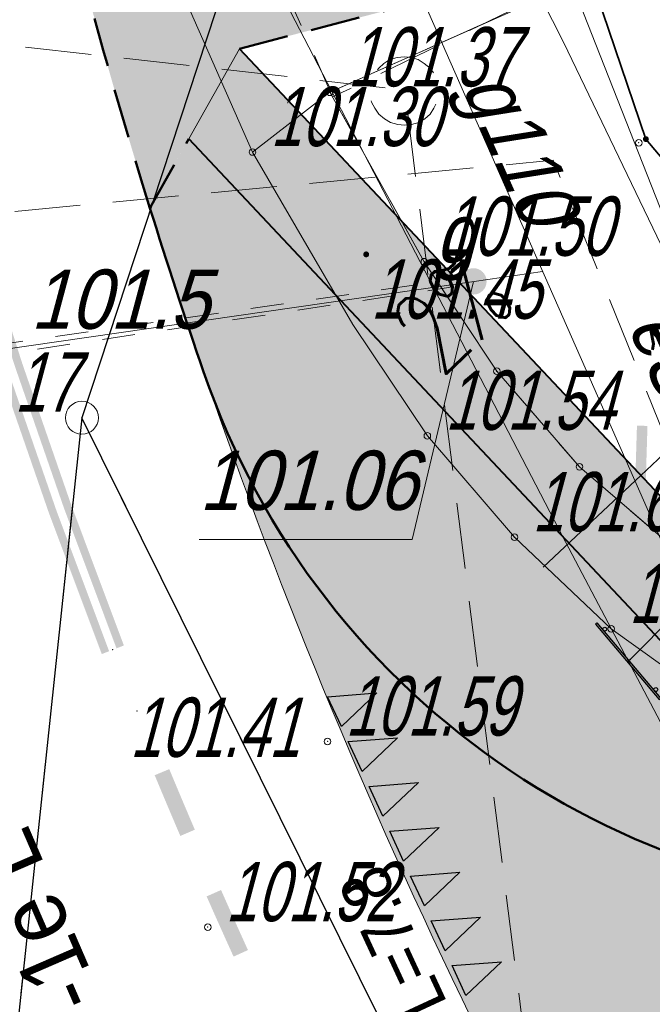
# Model space of a CAD drawing. Extents: x 6530721 to 6531385, y 5978377 to 5979143.
# Tile 91 of 146: x 6530906.48 to 6530916.1, y 5978875.27 to 5978890.22. Entities that reach past the tile are written whole.
import ezdxf

# ---------------------------------------------------------------- set-up
doc = ezdxf.new("R2010")
doc.units = 0
for name, pattern in [('AB_rokocin 2014-08-13 AC2004$0$0.5_0.5', [1, 0.5, -0.5]), ('AB_rokocin 2014-08-13 AC2004$0$1.0_0.5', [1.5, 1, -0.5]), ('AB_rokocin 2014-08-13 AC2004$0$l217_500', [2, 1.5, -0.5]), ('AB_rokocin 2014-08-13 AC2004$0$l219_500', [0]), ('AB_rokocin 2014-08-13 AC2004$0$L_0_04', [1.5, 1, -0.5]), ('AB_rokocin 2014-08-13 AC2004$0$mz1.0_0.5', [1.5, 1, -0.5]), ('DASHED2', [0.375, 0.25, -0.125])]:
    doc.linetypes.add(name, pattern=pattern)
for name, color, linetype, lineweight in [('AB-chodnik obrzeża', 30, 'Continuous', 40), ('AB-krawężnik', 7, 'Continuous', 50), ('AB-krawężnik obniżony', 34, 'DASHED2', 50), ('AB-pomocnicza', 7, 'Continuous', 15), ('AB-wymiarowa', 7, 'Continuous', 30), ('AB-wyp.chodnik kostka betonowa', 50, 'Continuous', 15), ('AB-wyp.zieleń', 71, 'Continuous', 18), ('AB-wyp.zjazd BA', 254, 'Continuous', 15), ('AB-wyp.zjazd kostka betonowa', 191, 'Continuous', 15), ('AB-zjazd krawędzie', 130, 'Continuous', 18), ('AB_rokocin 2014-08-13 AC2004$0$202-Punkt graniczny stabilizowany trwale', 7, 'Continuous', 18), ('AB_rokocin 2014-08-13 AC2004$0$217-Granica konturu klasyfikcyjnego', 7, 'Continuous', 18), ('AB_rokocin 2014-08-13 AC2004$0$219-Linia granicy', 7, 'Continuous', 18), ('AB_rokocin 2014-08-13 AC2004$0$asf', 9, 'Continuous', 18), ('AB_rokocin 2014-08-13 AC2004$0$chodnik (powierzchnia)', 7, 'Continuous', 18), ('AB_rokocin 2014-08-13 AC2004$0$kółeczka', 1, 'Continuous', 18), ('AB_rokocin 2014-08-13 AC2004$0$ogrodzenie trwałe (linia)', 7, 'Continuous', 18), ('AB_rokocin 2014-08-13 AC2004$0$przepust (powierzchnia)', 7, 'Continuous', 18), ('AB_rokocin 2014-08-13 AC2004$0$przewód elektroenergetyczny - projektowany (linia)-SE', 7, 'Continuous', 18), ('AB_rokocin 2014-08-13 AC2004$0$przewód elektroenergetyczny - projektowany (linia)-SE-Atr1', 7, 'Continuous', 18), ('AB_rokocin 2014-08-13 AC2004$0$przewód gazowy (linia)-SG', 7, 'Continuous', 18), ('AB_rokocin 2014-08-13 AC2004$0$przewód gazowy (linia)-SG-Atr1', 7, 'Continuous', 18), ('AB_rokocin 2014-08-13 AC2004$0$przewód kanalizacyjny - projektowany (linia)-SK', 7, 'Continuous', 18), ('AB_rokocin 2014-08-13 AC2004$0$przewód telekomunikacyjny (linia)-STPOD', 7, 'Continuous', 18), ('AB_rokocin 2014-08-13 AC2004$0$przewód wodociągowy (linia)-SW', 7, 'Continuous', 18), ('AB_rokocin 2014-08-13 AC2004$0$punkt wysokościowy naturalny', 7, 'Continuous', 18), ('AB_rokocin 2014-08-13 AC2004$0$punkt wysokościowy naturalny-Atr2', 7, 'Continuous', 18), ('AB_rokocin 2014-08-13 AC2004$0$wysokosci_asfalt', 7, 'Continuous', 18), ('AB_rokocin 2014-08-13 AC2004$0$zasuwa (punkt)-SG', 7, 'Continuous', 18), ('AB_rokocin 2014-08-13 AC2004$0$zasuwa (punkt)-SG-Atr17', 7, 'Continuous', 18), ('AB_rokocin 2014-08-13 AC2004$0$zasuwa (punkt)-SG-Atr2', 7, 'Continuous', 18), ('asf', 7, 'Continuous', 18)]:
    doc.layers.add(name, color=color, linetype=linetype, lineweight=lineweight)
for name, color, linetype in [('gaOzPoziome', 7, 'Continuous'), ('gaPionowe', 7, 'Continuous'), ('zzz.gaHSDlugosc', 7, 'Continuous'), ('zzz.gaHSDodTekst', 7, 'Continuous'), ('zzz.gaHSKilometraz', 7, 'Continuous'), ('zzz.gaHSNazwa', 7, 'Continuous'), ('zzz.gaHSOpis', 7, 'Continuous'), ('zzz.gaHSStan', 7, 'Continuous'), ('zzz.gaHSTrasa', 7, 'Continuous')]:
    doc.layers.add(name, color=color, linetype=linetype)
doc.styles.add('2.5mm', font='simplex.shx', dxfattribs={"width": 0.7, "height": 1.25})
doc.styles.add('AB_rokocin 2014-08-13 AC2004$0$Standard', font='txt')
doc.styles.add('GA4-HS-TEXT', font='arial.ttf', dxfattribs={"width": 0.9})
doc.styles.get("Standard").update_dxf_attribs({"font": 'simplex.shx', "width": 0.75, "height": 1.25})
doc.linetypes.add('AB_rokocin 2014-08-13 AC2004$0$902-500', pattern='A,3.75,0,[1,ksztalty.shx,S=0.5,R=0,X=0,Y=0],3.75', length=7.5)
doc.dimstyles.new('BINIO-25', dxfattribs={"dimscale": 0.5, "dimtxt": 1.25, "dimasz": 2.13, "dimexe": 1.5, "dimexo": 2, "dimgap": 0.5, "dimtad": 1, "dimdec": 1, "dimrnd": 0.0005, "dimzin": 4, "dimdsep": 46, "dimtxsty": '2.5mm', "dimblk": 'ARCHTICK', "dimcen": -5, "dimdle": 1.07, "dimclrd": 256, "dimclre": 256, "dimclrt": 256, "dimaunit": 2, "dimazin": 0, "dimtfac": 1, "dimtdec": 1, "dimtmove": 0, "dimatfit": 3, "dimldrblk": 'NONE', "dimfxl": 1.5, "dimtolj": 1, "dimlwd": -1, "dimlwe": -1, "dimarcsym": 0})
doc.dimstyles.new('GA4-LEADER', dxfattribs={"dimtxt": 1, "dimasz": 1, "dimexe": 1, "dimexo": 1, "dimgap": 1, "dimtad": 1, "dimtxsty": 'Standard', "dimcen": 1, "dimadec": 0, "dimazin": 0, "dimtfac": 1, "dimtmove": 0, "dimatfit": 3, "dimfxl": 1, "dimarcsym": 0})

# ---------------------------------------------------------------- blocks, each defined once
blk = doc.blocks.new('_ArchTick')
at = {"color": 0, "linetype": 'ByBlock', "const_width": 0.15}
blk.add_lwpolyline([(-0.5, -0.5), (0.5, 0.5)], dxfattribs=at)
blk = doc.blocks.new('*D120')
at = {"layer": 'AB-wymiarowa'}
for p, q in [((6530915.921, 5978883.305), (6530918.275, 5978885.52)), ((6530915.546, 5978883.703), (6530916.435, 5978882.759)), ((6530914.439, 5978881.911), (6530915.921, 5978883.305)), ((6530914.454, 5978882.676), (6530915.342, 5978881.731))]:
    blk.add_line(p, q, dxfattribs=at)
at = {"layer": 'Defpoints', "color": 0}
for p in [(6530914.861, 5978884.432), (6530913.769, 5978883.404), (6530915.921, 5978883.305)]:
    blk.add_point(p, dxfattribs=at)
at = {"layer": 'AB-wymiarowa', "xscale": 1.065, "yscale": 1.065, "zscale": 1.065}
for p, rotation in [((6530915.921, 5978883.305), 43.2524379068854), ((6530914.828, 5978882.277), 223.2524379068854)]:
    blk.add_blockref('_ArchTick', p, dxfattribs=dict(at, rotation=rotation))
at = {"layer": 'AB-wymiarowa', "insert": (6530916.886, 5978885.415), "char_height": 1.25, "attachment_point": 5, "rotation": 43.2524, "style": '2.5mm'}
blk.add_mtext('\\A1;1.5', dxfattribs=at)
blk = doc.blocks.new('_None')
blk = doc.blocks.new('z.ga4.HSL-desc')
at = {"layer": 'zzz.gaHSDlugosc', "style": 'GA4-HS-TEXT', "width": 0.9}
blk.add_attdef('LENGTH', (6.026, 0.4), '', height=1, dxfattribs=at)
at = {"layer": 'zzz.gaHSDodTekst', "style": 'GA4-HS-TEXT', "width": 0.9, "flags": 1}
blk.add_attdef('ADDTEXT', (0, -2.744), '', height=1, dxfattribs=at)
at = {"layer": 'zzz.gaHSKilometraz', "style": 'GA4-HS-TEXT', "width": 0.9, "flags": 1}
blk.add_attdef('POSITION', (0, -5.695), '', height=1, dxfattribs=at)
at = {"layer": 'zzz.gaHSNazwa', "style": 'GA4-HS-TEXT', "width": 0.9}
blk.add_attdef('NAME', (0, 0.4), '', height=1, dxfattribs=at)
at = {"layer": 'zzz.gaHSStan', "style": 'GA4-HS-TEXT', "width": 0.9}
blk.add_attdef('STATE', (0, -1.356), '', height=1, dxfattribs=at)
at = {"layer": 'zzz.gaHSTrasa', "style": 'GA4-HS-TEXT', "width": 0.9, "flags": 1}
blk.add_attdef('ROUTE', (0, -4.27), '', height=1, dxfattribs=at)
blk = doc.blocks.new('gaVSPos')
blk.add_point((0, 0))
blk = doc.blocks.new('gaVSTVcolumn3')
at = {"color": 0, "linetype": 'ByBlock', "lineweight": -2}
for p, q in [((-750, -30), (750, -30)), ((-750, -60), (-750, -30)), ((-750, -60), (750, -60)), ((750, -60), (750, -30))]:
    blk.add_line(p, q, dxfattribs=at)
for centre in [(-600, 0), (600, 0)]:
    blk.add_circle(centre, 30, dxfattribs=at)
blk = doc.blocks.new('gaHSPos')
at = {"color": 0, "linetype": 'Continuous', "lineweight": 0}
blk.add_point((0, 0), dxfattribs=at)
blk = doc.blocks.new('AB_rokocin 2014-08-13 AC2004$0$WSP')
at = {"layer": 'AB_rokocin 2014-08-13 AC2004$0$kółeczka', "color": 0, "linetype": 'Continuous'}
blk.add_circle((0, 0), 0.1, dxfattribs=at)
blk = doc.blocks.new('AB_rokocin 2014-08-13 AC2004$0$PW01')
at = {"linetype": 'Continuous', "lineweight": 13}
h = blk.add_hatch(color=0, dxfattribs=at)
edge = h.paths.add_edge_path()
edge.add_arc((0, 0), 0.045, 0, 360)
blk = doc.blocks.new('AB_rokocin 2014-08-13 AC2004$0$US25')
at = {"linetype": 'Continuous', "lineweight": 0}
h = blk.add_hatch(color=0, dxfattribs=at)
edge = h.paths.add_edge_path()
edge.add_arc((0, 0), 0.2, 0, 360)
blk = doc.blocks.new('AB_rokocin 2014-08-13 AC2004$0$202')
at = {"color": 0, "linetype": 'Continuous', "lineweight": 0}
blk.add_circle((0, 0), 0.25, dxfattribs=at)
blk = doc.blocks.new('AB_rokocin 2014-08-13 AC2004')
at = {"layer": 'AB_rokocin 2014-08-13 AC2004$0$217-Granica konturu klasyfikcyjnego', "color": 3, "linetype": 'AB_rokocin 2014-08-13 AC2004$0$l217_500', "lineweight": 18, "flags": 128}
for points in [[(6530907.43, 5978884.18), (6530912.85, 5978900.63)], [(6530907.43, 5978884.18), (6530912.85, 5978900.63)], [(6530902.71, 5978839.64), (6530907.43, 5978884.18)], [(6530902.71, 5978839.64), (6530907.43, 5978884.18)], [(6530907.43, 5978884.18), (6530922.5, 5978853.8)], [(6530907.43, 5978884.18), (6530922.5, 5978853.8)]]:
    blk.add_lwpolyline(points, dxfattribs=at)
at = {"layer": 'AB_rokocin 2014-08-13 AC2004$0$219-Linia granicy', "color": 92, "linetype": 'AB_rokocin 2014-08-13 AC2004$0$l219_500', "lineweight": 30, "flags": 128}
for points in [[(6530912.85, 5978900.63), (6530907.43, 5978884.18)], [(6530912.85, 5978900.63), (6530907.43, 5978884.18)], [(6530907.43, 5978884.18), (6530902.71, 5978839.64)], [(6530907.43, 5978884.18), (6530902.71, 5978839.64)], [(6530922.5, 5978853.8), (6530907.43, 5978884.18)], [(6530922.5, 5978853.8), (6530907.43, 5978884.18)]]:
    blk.add_lwpolyline(points, dxfattribs=at)
at = {"layer": 'AB_rokocin 2014-08-13 AC2004$0$asf', "color": 252, "flags": 128}
blk.add_lwpolyline([(6530907.629, 5978893.648), (6530910.024, 5978888.214)], dxfattribs=at)
at = {"layer": 'AB_rokocin 2014-08-13 AC2004$0$asf', "color": 252, "linetype": 'AB_rokocin 2014-08-13 AC2004$0$L_0_04', "flags": 128}
blk.add_lwpolyline([(6530911.198, 5978889.121), (6530911.198, 5978889.121), (6530911.198, 5978889.121), (6530911.198, 5978889.121), (6530915.133, 5978890.876), (6530911.198, 5978889.121), (6530912.633, 5978886.549), (6530913.734, 5978884.886), (6530914.991, 5978883.436), (6530916.536, 5978882.107), (6530918.678, 5978880.46), (6530919.494, 5978879.74), (6530921.638, 5978879.207), (6530923.551, 5978878.843), (6530927.605, 5978878.547), (6530927.583, 5978877.141)], dxfattribs=at)
at = {"layer": 'AB_rokocin 2014-08-13 AC2004$0$asf', "color": 252, "linetype": 'Continuous', "flags": 128}
for points in [[(6530910.024, 5978888.214), (6530911.549, 5978885.593)], [(6530911.549, 5978885.593), (6530912.679, 5978883.906)], [(6530912.679, 5978883.906), (6530914.003, 5978882.365)], [(6530914.003, 5978882.365), (6530915.472, 5978880.975)], [(6530915.472, 5978880.975), (6530917.896, 5978879.238)]]:
    blk.add_lwpolyline(points, dxfattribs=at)
at = {"layer": 'AB_rokocin 2014-08-13 AC2004$0$chodnik (powierzchnia)', "color": 252, "linetype": 'AB_rokocin 2014-08-13 AC2004$0$mz1.0_0.5', "lineweight": 18, "flags": 128}
blk.add_lwpolyline([(6530915.57, 5978891.15), (6530911.24, 5978889.05), (6530909.15, 5978893.78), (6530915.03, 5978895.24), (6530916.58, 5978896.55), (6530917.15, 5978898.01), (6530916.96, 5978899.11), (6530915.55, 5978906.99)], dxfattribs=at)
at = {"layer": 'AB_rokocin 2014-08-13 AC2004$0$kółeczka', "color": 7, "linetype": 'ByBlock'}
for p in [(6530911.198, 5978889.121, 101.37), (6530911.198, 5978889.121, 101.37), (6530911.198, 5978889.121, 101.37), (6530915.892, 5978888.354, 101.775), (6530915.892, 5978888.354, 101.775), (6530915.892, 5978888.354, 101.775), (6530910.024, 5978888.214, 101.302), (6530910.024, 5978888.214, 101.302), (6530910.024, 5978888.214, 101.302), (6530912.633, 5978886.549, 101.504), (6530912.633, 5978886.549, 101.504), (6530912.633, 5978886.549, 101.504), (6530913.734, 5978884.886, 101.659), (6530913.734, 5978884.886, 101.659), (6530913.734, 5978884.886, 101.659), (6530912.679, 5978883.906, 101.543), (6530912.679, 5978883.906, 101.543), (6530912.679, 5978883.906, 101.543), (6530914.991, 5978883.436, 101.765), (6530914.991, 5978883.436, 101.765), (6530914.991, 5978883.436, 101.765), (6530914.003, 5978882.365, 101.662), (6530914.003, 5978882.365, 101.662), (6530914.003, 5978882.365, 101.662), (6530915.472, 5978880.975, 101.774), (6530915.472, 5978880.975, 101.774), (6530915.472, 5978880.975, 101.774), (6530911.163, 5978879.264, 101.587), (6530911.163, 5978879.264, 101.587), (6530911.163, 5978879.264, 101.587), (6530909.342, 5978876.445, 101.519), (6530909.342, 5978876.445, 101.519), (6530909.342, 5978876.445, 101.519)]:
    blk.add_point(p, dxfattribs=at)
at = {"layer": 'AB_rokocin 2014-08-13 AC2004$0$kółeczka', "color": 1, "linetype": 'ByBlock'}
for p in [(6530911.198, 5978889.121, 101.37), (6530915.892, 5978888.354, 101.775), (6530910.024, 5978888.214, 101.302), (6530912.633, 5978886.549, 101.504), (6530913.734, 5978884.886, 101.659), (6530912.679, 5978883.906, 101.543), (6530914.991, 5978883.436, 101.765), (6530914.003, 5978882.365, 101.662), (6530915.472, 5978880.975, 101.774), (6530911.163, 5978879.264, 101.587), (6530909.342, 5978876.445, 101.519)]:
    blk.add_point(p, dxfattribs=at)
at = {"layer": 'AB_rokocin 2014-08-13 AC2004$0$ogrodzenie trwałe (linia)', "color": 252, "linetype": 'AB_rokocin 2014-08-13 AC2004$0$902-500', "lineweight": 35, "flags": 128}
blk.add_lwpolyline([(6530927.5, 5978890.65), (6530927.44, 5978890.21), (6530928, 5978881.02), (6530928.07, 5978879.43), (6530935.74, 5978878.88), (6530937.3, 5978878.79), (6530941.25, 5978878.57), (6530941.67, 5978878.54), (6530942.86, 5978878.23), (6530943.88, 5978897.29), (6530945.2, 5978927.18), (6530913.82, 5978928.63), (6530913.3, 5978919.41), (6530913.25, 5978918.43), (6530913.14, 5978916.06), (6530912.89, 5978907.1), (6530912.55, 5978901.13), (6530913.53, 5978896.63), (6530913.85, 5978895.62), (6530914.57, 5978895.18), (6530915.03, 5978895.24), (6530916.15, 5978891.3), (6530915.57, 5978891.15), (6530915.25, 5978890.62), (6530916, 5978888.41), (6530917.67, 5978886.43), (6530923.38, 5978881.07), (6530925.31, 5978879.27), (6530925.78, 5978881.63), (6530926.97, 5978881.34), (6530928, 5978881.02)], dxfattribs=at)
at = {"layer": 'AB_rokocin 2014-08-13 AC2004$0$przepust (powierzchnia)', "color": 7, "linetype": 'AB_rokocin 2014-08-13 AC2004$0$0.5_0.5', "lineweight": 18, "flags": 128}
blk.add_lwpolyline([(6530899.11, 5978884.28), (6530913.01, 5978886.27), (6530913.03, 5978886.16), (6530898.8, 5978884.03)], dxfattribs=at)
at = {"layer": 'AB_rokocin 2014-08-13 AC2004$0$przewód elektroenergetyczny - projektowany (linia)-SE', "color": 1, "linetype": 'AB_rokocin 2014-08-13 AC2004$0$1.0_0.5', "lineweight": 18, "flags": 128}
blk.add_lwpolyline([(6530826.972, 5978708.68), (6530827.24, 5978709.09), (6530834.58, 5978722.01), (6530844.3, 5978737.61), (6530851.06, 5978748.63), (6530857.75, 5978759.14), (6530864.58, 5978771.22), (6530872.94, 5978786.68), (6530885.26, 5978812.96), (6530898.25, 5978841.23), (6530902.68, 5978856.6), (6530904.26, 5978865.5), (6530895.64, 5978867.12), (6530896.81, 5978878.73), (6530897.37, 5978886.45), (6530914.59, 5978888.09), (6530916.6, 5978883.13), (6530918.66, 5978878.97), (6530922.67, 5978870.07), (6530922.8, 5978868.04), (6530926.81, 5978860.82), (6530928.6, 5978857.83), (6530930.08, 5978855.53), (6530931.41, 5978853.22), (6530934.81, 5978847.74), (6530938.18, 5978842.74), (6530940.61, 5978838.92), (6530943.7, 5978834.57), (6530946.08, 5978831.07), (6530948, 5978828.22), (6530952.41, 5978821.5), (6530956.94, 5978815.04), (6530960.54, 5978809.91), (6530964.29, 5978804.42), (6530967.77, 5978799.56), (6530971.05, 5978794.9), (6530973.84, 5978790.63), (6530976.58, 5978786.57), (6530980.58, 5978780.71), (6530982.7, 5978777.62), (6530985.22, 5978773.81), (6530988.34, 5978769.04), (6530989.92, 5978766.7), (6530990.46, 5978765.93), (6530990.37, 5978765.15), (6530991.83, 5978763.13), (6530996.06, 5978757.13), (6530999.57, 5978752.09), (6531000.82, 5978750.32), (6531001.94, 5978748.65), (6531002.55, 5978747.77), (6531005.3, 5978743.83), (6531008.21, 5978739.6), (6531012.63, 5978733.34), (6531017.03, 5978727.14), (6531023.63, 5978717.51), (6531029.4, 5978709.03), (6531033.24, 5978703.44), (6531036.36, 5978699.89), (6531039.9, 5978695.78), (6531042.87, 5978692.37), (6531049.22, 5978685.3), (6531061.9, 5978670.96), (6531061.63, 5978668.76), (6531063.68, 5978666.4), (6531066.09, 5978666.33), (6531071.01, 5978660.91), (6531074.47, 5978660.91), (6531079.98, 5978654.09), (6531082.92, 5978659.36), (6531086.03, 5978664.59), (6531092.01, 5978675.8), (6531094.55, 5978679.72)], dxfattribs=at)
at = {"layer": 'AB_rokocin 2014-08-13 AC2004$0$przewód gazowy (linia)-SG', "color": 40, "linetype": 'Continuous', "lineweight": 18, "flags": 128}
for points in [[(6530906.49, 5978918.51), (6530906.7, 5978910.6), (6530907.46, 5978902.21), (6530917.66, 5978879.08), (6530918.35, 5978879.99), (6530919.45, 5978879.73)], [(6530866.99, 5978790.07), (6530876.63, 5978809.56), (6530887.59, 5978833.34), (6530886.71, 5978835.77), (6530888.87, 5978840.15), (6530888.86, 5978842.38), (6530892.53, 5978850.43), (6530895.62, 5978865.87), (6530896.89, 5978866.81), (6530898.52, 5978884.1), (6530913.39, 5978886.25), (6530914.43, 5978886.4)]]:
    blk.add_lwpolyline(points, dxfattribs=at)
at = {"layer": 'AB_rokocin 2014-08-13 AC2004$0$przewód kanalizacyjny - projektowany (linia)-SK', "color": 32, "linetype": 'AB_rokocin 2014-08-13 AC2004$0$1.0_0.5', "lineweight": 18, "flags": 128}
for points in [[(6530912.04, 5978889.19), (6530899.23, 5978890.64)], [(6530914.38, 5978872.96), (6530912.37, 5978888.88)]]:
    blk.add_lwpolyline(points, dxfattribs=at)
blk.add_lwpolyline([(6530912.64, 5978888.72), (6530912.55, 5978888.66), (6530912.44, 5978888.63), (6530912.33, 5978888.62), (6530912.23, 5978888.63), (6530912.12, 5978888.66), (6530912.03, 5978888.72), (6530911.94, 5978888.79), (6530911.88, 5978888.88), (6530911.83, 5978888.97), (6530911.81, 5978889.08), (6530911.81, 5978889.19), (6530911.83, 5978889.3), (6530911.88, 5978889.4), (6530911.94, 5978889.49), (6530912.02, 5978889.56), (6530912.11, 5978889.62), (6530912.22, 5978889.65), (6530912.33, 5978889.66), (6530912.43, 5978889.65), (6530912.54, 5978889.62), (6530912.63, 5978889.56), (6530912.72, 5978889.49), (6530912.78, 5978889.4), (6530912.83, 5978889.31), (6530912.85, 5978889.2), (6530912.85, 5978889.09), (6530912.83, 5978888.98), (6530912.78, 5978888.88), (6530912.72, 5978888.79)], close=True, dxfattribs=at)
at = {"layer": 'AB_rokocin 2014-08-13 AC2004$0$przewód telekomunikacyjny (linia)-STPOD', "color": 30, "linetype": 'Continuous', "lineweight": 18, "flags": 128}
for points in [[(6530917.38, 5978884.41), (6530913.56, 5978894.12), (6530911.63, 5978898.41), (6530911.58, 5978904.99), (6530921.52, 5978907.02), (6530922.02, 5978908.44)], [(6530882.77, 5978833.86), (6530887.65, 5978843.74), (6530889.11, 5978849.4), (6530890.39, 5978855.95), (6530891.3, 5978863.85), (6530893.01, 5978871.94), (6530893.74, 5978883.62), (6530894.23, 5978897.47), (6530894.71, 5978900.98), (6530895.59, 5978904.39), (6530902.67, 5978903.99), (6530908.57, 5978904.02), (6530910.29, 5978898.66), (6530914.75, 5978889.88), (6530918.3, 5978882.51), (6530922.37, 5978871.97), (6530925.79, 5978865.43), (6530929.4, 5978858.81), (6530935.24, 5978850.5), (6530941.44, 5978841.32), (6530950.22, 5978829.05)]]:
    blk.add_lwpolyline(points, dxfattribs=at)
at = {"layer": 'AB_rokocin 2014-08-13 AC2004$0$przewód wodociągowy (linia)-SW', "color": 5, "linetype": 'Continuous', "lineweight": 18, "flags": 128}
blk.add_lwpolyline([(6530980.16, 5978869.93), (6530969.56, 5978870.14), (6530956.77, 5978870.04), (6530945.47, 5978870.03), (6530931.8, 5978869.71), (6530922.78, 5978869.34), (6530921.28, 5978869.83), (6530916.67, 5978878.71), (6530914.68, 5978882.48), (6530909.61, 5978892.25), (6530907.77, 5978895.15), (6530904.95, 5978900.23), (6530905.29, 5978910.36), (6530905.41, 5978920.35), (6530906.36, 5978926.28), (6530907.43, 5978934.63), (6530908.21, 5978944.34), (6530909.2, 5978955.67), (6530910.66, 5978966.22)], dxfattribs=at)
at = {"layer": 'AB_rokocin 2014-08-13 AC2004$0$zasuwa (punkt)-SG-Atr2', "color": 40, "linetype": 'ByBlock', "flags": 128}
blk.add_lwpolyline([(6530913.38, 5978886.25), (6530912.45, 5978882.33), (6530909.214, 5978882.33)], dxfattribs=at)
at = {"layer": 'AB_rokocin 2014-08-13 AC2004$0$202-Punkt graniczny stabilizowany trwale', "color": 7, "linetype": 'Continuous', "lineweight": 18, "rotation": 171.887}
blk.add_blockref('AB_rokocin 2014-08-13 AC2004$0$202', (6530907.43, 5978884.18), dxfattribs=at)
at = {"layer": 'AB_rokocin 2014-08-13 AC2004$0$kółeczka', "color": 252, "linetype": 'Continuous', "xscale": 0.5, "yscale": 0.5, "zscale": 0.5}
for p in [(6530911.198, 5978889.121), (6530915.892, 5978888.354), (6530910.024, 5978888.214), (6530912.633, 5978886.549), (6530913.734, 5978884.886), (6530912.679, 5978883.906), (6530914.991, 5978883.436), (6530914.003, 5978882.365), (6530915.472, 5978880.975), (6530911.163, 5978879.264), (6530909.342, 5978876.445)]:
    blk.add_blockref('AB_rokocin 2014-08-13 AC2004$0$WSP', p, dxfattribs=at)
at = {"layer": 'AB_rokocin 2014-08-13 AC2004$0$punkt wysokościowy naturalny', "color": 7, "linetype": 'Continuous', "lineweight": 13}
for p in [(6530916, 5978888.41), (6530911.75, 5978886.66)]:
    blk.add_blockref('AB_rokocin 2014-08-13 AC2004$0$PW01', p, dxfattribs=at)
at = {"layer": 'AB_rokocin 2014-08-13 AC2004$0$zasuwa (punkt)-SG', "color": 7, "linetype": 'Continuous', "lineweight": 13}
blk.add_blockref('AB_rokocin 2014-08-13 AC2004$0$US25', (6530913.38, 5978886.25), dxfattribs=at)
at = {"layer": 'AB_rokocin 2014-08-13 AC2004$0$przewód elektroenergetyczny - projektowany (linia)-SE-Atr1', "color": 1, "linetype": 'ByBlock', "lineweight": 20, "style": 'AB_rokocin 2014-08-13 AC2004$0$Standard', "oblique": 15, "width": 0.9}
blk.add_text('eS-45/2012', height=0.9, rotation=294.052, dxfattribs=at).set_placement((6530915.71, 5978885.59))
at = {"layer": 'AB_rokocin 2014-08-13 AC2004$0$przewód gazowy (linia)-SG-Atr1', "color": 40, "linetype": 'ByBlock', "lineweight": 20, "style": 'AB_rokocin 2014-08-13 AC2004$0$Standard', "oblique": 15, "width": 0.9}
blk.add_text('g110', height=0.9, rotation=294.044, dxfattribs=at).set_placement((6530913.19, 5978889.21))
at = {"layer": 'AB_rokocin 2014-08-13 AC2004$0$punkt wysokościowy naturalny-Atr2', "color": 252, "linetype": 'ByBlock', "lineweight": 20, "style": 'AB_rokocin 2014-08-13 AC2004$0$Standard', "oblique": 15, "width": 0.9}
blk.add_text('101.5', height=0.9, dxfattribs=at).set_placement((6530906.65, 5978885.53))
at = {"layer": 'AB_rokocin 2014-08-13 AC2004$0$wysokosci_asfalt', "color": 252, "linetype": 'ByBlock', "lineweight": 20, "style": 'AB_rokocin 2014-08-13 AC2004$0$Standard', "oblique": 15, "width": 0.7}
for s, p in [('101.37', (6530911.468, 5978889.211)), ('101.30', (6530910.294, 5978888.304)), ('101.50', (6530912.903, 5978886.639)), ('101.45', (6530911.819, 5978885.683)), ('101.17', (6530904.767, 5978884.273)), ('101.54', (6530912.949, 5978883.996)), ('101.66', (6530914.273, 5978882.455)), ('101.77', (6530915.742, 5978881.065)), ('101.59', (6530911.433, 5978879.354)), ('101.41', (6530908.159, 5978879.03)), ('101.52', (6530909.612, 5978876.535))]:
    blk.add_text(s, height=0.9, dxfattribs=at).set_placement(p)
at = {"layer": 'AB_rokocin 2014-08-13 AC2004$0$zasuwa (punkt)-SG-Atr17', "color": 7, "linetype": 'ByBlock', "lineweight": 20, "style": 'AB_rokocin 2014-08-13 AC2004$0$Standard', "oblique": 15, "width": 0.9}
blk.add_text('g', height=0.9, dxfattribs=at).set_placement((6530912.8, 5978886.53))
at = {"layer": 'AB_rokocin 2014-08-13 AC2004$0$zasuwa (punkt)-SG-Atr2', "color": 40, "linetype": 'ByBlock', "lineweight": 20, "style": 'AB_rokocin 2014-08-13 AC2004$0$Standard', "oblique": 15, "width": 0.9}
blk.add_text('101.06', height=0.9, dxfattribs=at).set_placement((6530909.214, 5978882.78))

msp = doc.modelspace()

# ---------------------------------------------------------------- hatches: boundary and pattern name
at = {"layer": 'AB-wyp.chodnik kostka betonowa'}
msp.add_hatch(color=256, dxfattribs=at).paths.add_polyline_path([(6530937.073, 5978878.321), (6530928.46, 5978878.71), (6530928.311, 5978878.806, 0.020028), (6530923.137, 5978878.502, -0.233734), (6530918.984, 5978880.05), (6530909.827, 5978889.783), (6530909.056, 5978888.414), (6530918.929, 5978877.919), (6530918.775, 5978876.931, 0.068664), (6530922.054, 5978876.873, -0.043215), (6530932.789, 5978877.228), (6530936.141, 5978877.049)])
at = {"layer": 'AB-wyp.zieleń'}
msp.add_hatch(color=256, dxfattribs=at).paths.add_polyline_path([(6530909.056, 5978888.414), (6530908.464, 5978887.364, 0.007501), (6530909.28, 5978884.876, 0.277836), (6530918.775, 5978876.931), (6530918.929, 5978877.919)])
at = {"layer": 'AB-wyp.zjazd BA'}
h = msp.add_hatch(color=256, dxfattribs=at)
h.paths.add_polyline_path([(6530900.814, 5978856.846), (6530900.933, 5978857.554, -0.028594), (6530901.76, 5978861.175), (6530896.957, 5978862.565, 0.028594), (6530896.003, 5978858.387), (6530895.883, 5978857.678, -0.033826), (6530892.816, 5978844.863), (6530897.601, 5978843.413, 0.033725)])
h.paths.add_polyline_path([(6530903.923, 5978864.61), (6530898.518, 5978866.929, 0.030931), (6530896.957, 5978862.565), (6530901.76, 5978861.175, -0.003862), (6530901.903, 5978861.656, -0.152572)])
h.paths.add_polyline_path([(6530902.316, 5978885.581, -0.210976), (6530900.644, 5978871.134, 0.031446), (6530898.518, 5978866.929), (6530903.923, 5978864.61, -0.44453), (6530912.706, 5978863.116, -0.066364)])
h = msp.add_hatch(color=256, dxfattribs=at)
h.paths.add_polyline_path([(6530921.314, 5978876.807, -0.335915), (6530909.28, 5978884.876, 0.063077), (6530918.975, 5978865.209), (6530920.214, 5978863.334, -0.418722), (6530921.989, 5978871.698)])
h.paths.add_polyline_path([(6530925.612, 5978877.197, 0.014349), (6530922.054, 5978876.873, -0.015486), (6530921.314, 5978876.807), (6530921.989, 5978871.698, -0.122194), (6530924.727, 5978872.621, -0.005051), (6530925.891, 5978872.705)])
h.paths.add_polyline_path([(6530936.141, 5978877.049), (6530932.789, 5978877.228, 0.028848), (6530925.612, 5978877.197), (6530925.891, 5978872.705, -0.028848), (6530932.549, 5978872.734), (6530935.901, 5978872.555)])
at = {"layer": 'AB-wyp.zjazd kostka betonowa'}
msp.add_hatch(color=256, dxfattribs=at).paths.add_polyline_path([(6530914.687, 5978895.18), (6530908.813, 5978893.653), (6530906.438, 5978895.1, 0.022928), (6530908.464, 5978887.364), (6530909.827, 5978889.783), (6530915.968, 5978891.38)])

# ---------------------------------------------------------------- next in the draw order: block references
at = {"layer": 'AB-wymiarowa'}
msp.add_blockref('AB_rokocin 2014-08-13 AC2004', (0, 0), dxfattribs=at)

# ---------------------------------------------------------------- next in the draw order: hatches: boundary and pattern name
at = {"layer": 'gaOzPoziome'}
h = msp.add_hatch(color=7, dxfattribs=at)
h.dxf.hatch_style = 2
h.paths.add_polyline_path([(6530911.373, 5978879.489), (6530911.163, 5978879.943), (6530911.912, 5978880.001)])
h = msp.add_hatch(color=7, dxfattribs=at)
h.dxf.hatch_style = 2
h.paths.add_polyline_path([(6530911.688, 5978878.809), (6530911.478, 5978879.262), (6530912.228, 5978879.32)])
h = msp.add_hatch(color=7, dxfattribs=at)
h.dxf.hatch_style = 2
h.paths.add_polyline_path([(6530912.003, 5978878.128), (6530911.793, 5978878.582), (6530912.543, 5978878.64)])
h = msp.add_hatch(color=7, dxfattribs=at)
h.dxf.hatch_style = 2
h.paths.add_polyline_path([(6530912.319, 5978877.448), (6530912.109, 5978877.901), (6530912.858, 5978877.959)])
h = msp.add_hatch(color=7, dxfattribs=at)
h.dxf.hatch_style = 2
h.paths.add_polyline_path([(6530912.634, 5978876.767), (6530912.424, 5978877.221), (6530913.174, 5978877.279)])
h = msp.add_hatch(color=7, dxfattribs=at)
h.dxf.hatch_style = 2
h.paths.add_polyline_path([(6530912.949, 5978876.087), (6530912.739, 5978876.541), (6530913.489, 5978876.598)])
h = msp.add_hatch(color=7, dxfattribs=at)
h.dxf.hatch_style = 2
h.paths.add_polyline_path([(6530913.265, 5978875.406), (6530913.055, 5978875.86), (6530913.804, 5978875.918)])

# ---------------------------------------------------------------- next in the draw order: linework, layer by layer
at = {"layer": 'AB-chodnik obrzeża'}
for p, q in [((6530918.984, 5978880.05), (6530909.827, 5978889.783)), ((6530918.929, 5978877.919), (6530909.056, 5978888.414))]:
    msp.add_line(p, q, dxfattribs=at)
at = {"layer": 'AB-krawężnik', "flags": 128}
msp.add_lwpolyline([(6530909.28, 5978884.876, -0.007501), (6530908.464, 5978887.364, -0.00714)], format="xyb", dxfattribs=at)
at = {"layer": 'AB-krawężnik'}
msp.add_lwpolyline([(6530921.314, 5978876.807, -0.335915), (6530909.28, 5978884.876)], format="xyb", dxfattribs=at)
at = {"layer": 'AB-krawężnik obniżony', "ltscale": 3, "flags": 128}
msp.add_lwpolyline([(6530908.464, 5978887.364, -0.022928), (6530906.438, 5978895.1)], format="xyb", dxfattribs=at)
for points in [[(6530909.827, 5978889.783), (6530915.968, 5978891.38)], [(6530908.464, 5978887.364), (6530909.056, 5978888.414)]]:
    msp.add_lwpolyline(points, dxfattribs=at)
at = {"layer": 'AB-pomocnicza'}
msp.add_lwpolyline([(6530912.706, 5978863.116, -0.066364), (6530902.316, 5978885.581)], format="xyb", dxfattribs=at)
at = {"layer": 'AB-pomocnicza', "flags": 128}
msp.add_lwpolyline([(6530920.214, 5978863.334), (6530918.975, 5978865.209, -0.063077), (6530909.28, 5978884.876)], format="xyb", dxfattribs=at)
at = {"layer": 'AB-zjazd krawędzie', "ltscale": 3, "flags": 128}
msp.add_lwpolyline([(6530909.056, 5978888.414), (6530909.827, 5978889.783)], dxfattribs=at)
at = {"layer": 'asf', "lineweight": 18, "flags": 128}
for points in [[(6530907.629, 5978893.648), (6530910.024, 5978888.214)], [(6530915.133, 5978890.876), (6530911.198, 5978889.121), (6530910.024, 5978888.214), (6530911.549, 5978885.593), (6530912.679, 5978883.906), (6530914.003, 5978882.365), (6530915.472, 5978880.975), (6530917.896, 5978879.238), (6530919.734, 5978878.277), (6530921.608, 5978877.725), (6530923.573, 5978877.361), (6530927.583, 5978877.141), (6530927.605, 5978878.547), (6530923.551, 5978878.843), (6530921.638, 5978879.207), (6530920.276, 5978879.698), (6530918.678, 5978880.46), (6530916.536, 5978882.107), (6530914.991, 5978883.436), (6530913.734, 5978884.886), (6530912.633, 5978886.549), (6530911.198, 5978889.121)]]:
    msp.add_lwpolyline(points, dxfattribs=at)
at = {"layer": 'gaOzPoziome', "color": 7, "flags": 128}
for points, const_width in [([(6530908.012, 5978880.7, -0.019031), (6530905.774, 5978887.163, -0.019031)], 0.12), ([(6530907.788, 5978880.613, -0.019031), (6530905.544, 5978887.093, -0.019031)], 0.12), ([(6530909.036, 5978877.877, -0.002778), (6530908.647, 5978878.798)], 0.24), ([(6530909.844, 5978876.047, -0.002778), (6530909.435, 5978876.96)], 0.24)]:
    msp.add_lwpolyline(points, format="xyb", dxfattribs=dict(at, const_width=const_width))
for points in [[(6530911.373, 5978879.489), (6530911.163, 5978879.943), (6530911.912, 5978880.001), (6530911.373, 5978879.489)], [(6530911.688, 5978878.809), (6530911.478, 5978879.262), (6530912.228, 5978879.32), (6530911.688, 5978878.809)], [(6530912.003, 5978878.128), (6530911.793, 5978878.582), (6530912.543, 5978878.64), (6530912.003, 5978878.128)], [(6530912.319, 5978877.448), (6530912.109, 5978877.901), (6530912.858, 5978877.959), (6530912.319, 5978877.448)], [(6530912.634, 5978876.767), (6530912.424, 5978877.221), (6530913.174, 5978877.279), (6530912.634, 5978876.767)], [(6530912.949, 5978876.087), (6530912.739, 5978876.541), (6530913.489, 5978876.598), (6530912.949, 5978876.087)], [(6530913.265, 5978875.406), (6530913.055, 5978875.86), (6530913.804, 5978875.918), (6530913.265, 5978875.406)]]:
    msp.add_lwpolyline(points, dxfattribs=at)

# ---------------------------------------------------------------- next in the draw order: block references
at = {"layer": 'gaOzPoziome', "color": 7, "lineweight": 0}
for p in [(6530907.9, 5978880.656), (6530908.268, 5978879.726)]:
    msp.add_blockref('gaHSPos', p, dxfattribs=at)
at = {"layer": 'gaPionowe', "xscale": 0.001, "yscale": 0.001, "zscale": 0.001, "rotation": 310.2152353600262}
msp.add_blockref('gaVSTVcolumn3', (6530915.763, 5978880.511), dxfattribs=at)
at = {"layer": 'gaPionowe', "rotation": 310.2152353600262}
msp.add_blockref('gaVSPos', (6530915.763, 5978880.511), dxfattribs=at)
at = {"layer": 'zzz.gaHSOpis', "rotation": 113.4539394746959}
msp.add_blockref('z.ga4.HSL-desc', (6530908.438, 5978874.781), dxfattribs=at).add_auto_attribs({'NAME': 'P-1e L=12'})
at = {"layer": 'zzz.gaHSOpis', "xscale": 0.75, "yscale": 0.75, "zscale": 0.75, "rotation": 114.8622735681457}
msp.add_blockref('z.ga4.HSL-desc', (6530914.211, 5978873.365), dxfattribs=at).add_auto_attribs({'NAME': 'P-13 L=7.8'})

# ---------------------------------------------------------------- next in the draw order: texts
at = {"layer": 'AB-wymiarowa', "insert": (6530912.026, 5978885.682), "char_height": 1.25, "attachment_point": 1, "rotation": 43.2524, "style": '2.5mm'}
msp.add_mtext_dynamic_manual_height_columns('2%', width=4.23232, gutter_width=6.25, heights=[0], dxfattribs=at)

# ---------------------------------------------------------------- next in the draw order: dimensions: what is measured, and where the dimension line sits
at = {"layer": 'AB-wymiarowa'}
dim = msp.add_aligned_dim(p1=(6530913.769, 5978883.404), p2=(6530914.861, 5978884.432), distance=-1.547, dimstyle='BINIO-25', dxfattribs=at)
dim.commit()
dim.dimension.update_dxf_attribs({"geometry": '*D120', "text_midpoint": (6530916.886, 5978885.415)})

# ---------------------------------------------------------------- next in the draw order: leaders
at = {"layer": 'gaPionowe'}
msp.add_leader([(6530915.763, 5978880.511), (6530932.447, 5978897.332), (6530938.979, 5978900.595)], dimstyle='GA4-LEADER', override={"dimasz": 0.3}, dxfattribs=at)

doc.saveas('drawing.dxf')
